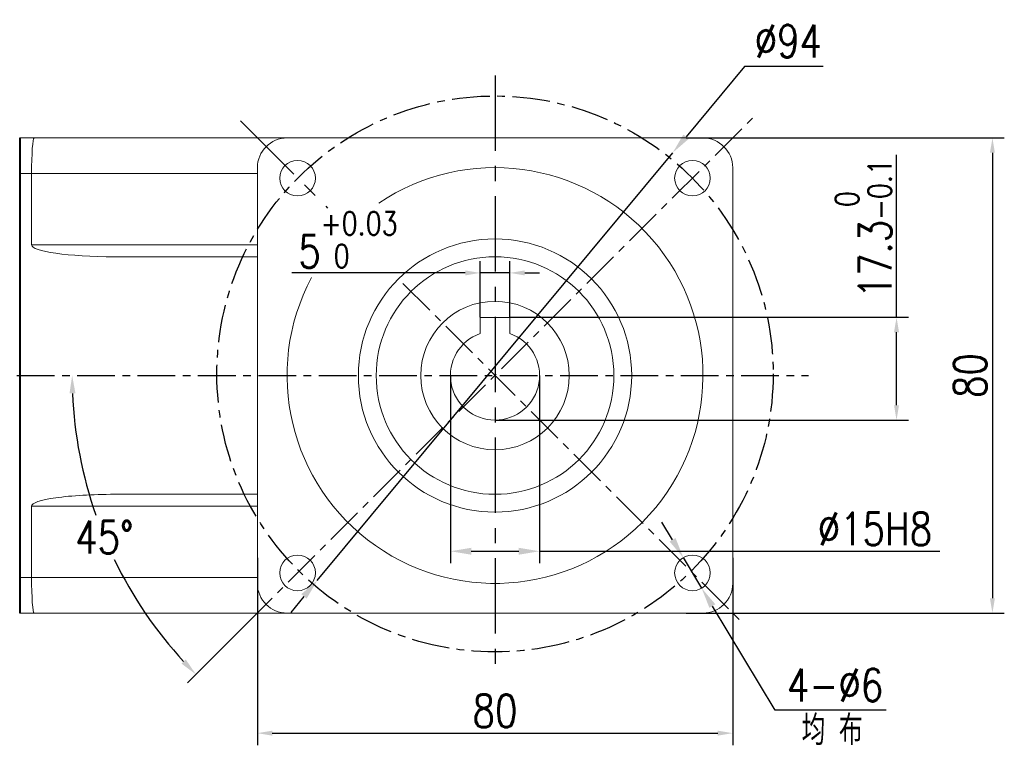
# Model space of a CAD drawing. Header units: inches. Extents: x -753 to 5070, y -3075 to 1581.
# Tile 87 of 178: x 2861 to 3027, y -1392 to -1269. Entities that reach past the tile are written whole.
import ezdxf

# ---------------------------------------------------------------- set-up
doc = ezdxf.new("R2010")
doc.units = ezdxf.units.IN
doc.header["$LTSCALE"] = 10
doc.header["$MEASUREMENT"] = 0
doc.linetypes.add('CENTER', pattern=[10.16, 6.35, -1.27, 1.27, -1.27])
for name, color, linetype in [('1轮廓实线层', 7, 'Continuous'), ('3中心线层', 1, 'CENTER'), ('6文字层', 3, 'Continuous'), ('7标注层', 4, 'Continuous')]:
    doc.layers.add(name, color=color, linetype=linetype)
doc.layers.add('图层2', color=4, linetype='Continuous', lineweight=40)
doc.styles.add('PC_TEXTSTYLE', font='isocp.shx', dxfattribs={"width": 0.8, "bigfont": 'HZFS.SHX'})
doc.styles.add('TH_GBDIM', font='romans.shx', dxfattribs={"width": 0.8, "bigfont": 'gbcbig.shx'})
doc.dimstyles.new('TH_GBDIM', dxfattribs={"dimtxt": 3.5, "dimasz": 2.5, "dimexe": 2, "dimexo": 0, "dimgap": 1, "dimtad": 1, "dimdec": 4, "dimdsep": 46, "dimtxsty": 'TH_GBDIM', "dimcen": 0.09, "dimclrd": 4, "dimclre": 4, "dimclrt": 3, "dimadec": 0, "dimazin": 0, "dimtfac": 1, "dimtdec": 4, "dimtmove": 0, "dimatfit": 3, "dimfxl": 1, "dimtzin": 0, "dimarcsym": 0})
doc.dimstyles.new('角度标注', dxfattribs={"dimtxt": 3.5, "dimasz": 3, "dimexe": 2, "dimexo": 0, "dimgap": 1, "dimtad": 1, "dimtih": 1, "dimtoh": 1, "dimdsep": 46, "dimtxsty": 'PC_TEXTSTYLE', "dimsah": 1, "dimcen": 0.09, "dimclrd": 4, "dimclrt": 3, "dimadec": 0, "dimazin": 0, "dimtfac": 0.7, "dimtmove": 0, "dimatfit": 0, "dimfxl": 1, "dimtzin": 0, "dimarcsym": 0})

# ---------------------------------------------------------------- blocks, each defined once
blk = doc.blocks.new('*D249')
at = {"layer": '7标注层', "color": 4, "lineweight": -2, "transparency": 16777216}
for p, q in [((2973.48, -1289.35), (3027, -1289.35)), ((3025, -1291.85), (3025, -1366.85)), ((2973.48, -1369.35), (3027, -1369.35))]:
    blk.add_line(p, q, dxfattribs=at)
at = {"layer": '7标注层', "color": 4, "transparency": 16777216}
for points in [[(3024.58, -1291.85), (3025.42, -1291.85), (3025, -1289.35)], [(3024.58, -1366.85), (3025.42, -1366.85), (3025, -1369.35)]]:
    blk.add_solid(points, dxfattribs=at)
at = {"layer": 'Defpoints', "color": 0, "transparency": 16777216}
for p in [(2973.48, -1289.35), (2973.48, -1369.35), (3025, -1369.35)]:
    blk.add_point(p, dxfattribs=at)
at = {"layer": '7标注层', "color": 3, "transparency": 16777216, "insert": (3021.25, -1329.35), "char_height": 5.5, "attachment_point": 5, "rotation": 90, "style": 'TH_GBDIM'}
blk.add_mtext('{80}{}{}', dxfattribs=at)
blk = doc.blocks.new('*D250')
at = {"layer": '7标注层', "color": 4, "lineweight": -2, "transparency": 16777216}
for p, q in [((2901.28, -1360.06), (2901.28, -1391.57)), ((2981.28, -1360.06), (2981.28, -1391.57)), ((2903.78, -1389.57), (2978.78, -1389.57))]:
    blk.add_line(p, q, dxfattribs=at)
at = {"layer": '7标注层', "color": 4, "transparency": 16777216}
for points in [[(2903.78, -1389.15), (2903.78, -1389.99), (2901.28, -1389.57)], [(2978.78, -1389.15), (2978.78, -1389.99), (2981.28, -1389.57)]]:
    blk.add_solid(points, dxfattribs=at)
at = {"layer": 'Defpoints', "color": 0, "transparency": 16777216}
for p in [(2901.28, -1360.06), (2981.28, -1360.06), (2981.28, -1389.57)]:
    blk.add_point(p, dxfattribs=at)
at = {"layer": '7标注层', "color": 3, "transparency": 16777216, "insert": (2941.28, -1385.82), "char_height": 5.5, "attachment_point": 5, "style": 'TH_GBDIM'}
blk.add_mtext('{80}{}{}', dxfattribs=at)
blk = doc.blocks.new('*D251')
at = {"layer": '7标注层', "color": 4, "lineweight": -2, "transparency": 16777216}
for p, q in [((2983.27, -1277.29), (2973.43, -1289.14)), ((2996.51, -1277.29), (2983.27, -1277.29)), ((2911.37, -1363.84), (2971.19, -1291.83)), ((2909.13, -1366.53), (2906.9, -1369.23))]:
    blk.add_line(p, q, dxfattribs=at)
at = {"layer": '7标注层', "color": 4, "transparency": 16777216}
for points in [[(2972.98, -1288.77), (2973.88, -1289.51), (2971.19, -1291.83)], [(2908.69, -1366.16), (2909.58, -1366.91), (2911.37, -1363.84)]]:
    blk.add_solid(points, dxfattribs=at)
at = {"layer": 'Defpoints', "color": 0, "transparency": 16777216}
for p in [(2971.19, -1291.83), (2911.37, -1363.84)]:
    blk.add_point(p, dxfattribs=at)
at = {"layer": '7标注层', "color": 3, "transparency": 16777216, "insert": (2990.64, -1273.04), "char_height": 5.5, "attachment_point": 5, "style": 'TH_GBDIM'}
blk.add_mtext('{∅94}{}{}', dxfattribs=at)
blk = doc.blocks.new('*D252')
at = {"layer": '7标注层', "color": 4, "lineweight": -2, "transparency": 16777216}
for p, q in [((2938.78, -1319.55), (2938.78, -1310.07)), ((2943.78, -1319.55), (2943.78, -1310.07)), ((2936.28, -1312.07), (2907.1, -1312.07)), ((2943.78, -1312.07), (2938.78, -1312.07)), ((2946.28, -1312.07), (2948.78, -1312.07))]:
    blk.add_line(p, q, dxfattribs=at)
at = {"layer": '7标注层', "color": 4, "transparency": 16777216}
for points in [[(2936.28, -1311.66), (2936.28, -1312.49), (2938.78, -1312.07)], [(2946.28, -1311.66), (2946.28, -1312.49), (2943.78, -1312.07)]]:
    blk.add_solid(points, dxfattribs=at)
at = {"layer": 'Defpoints', "color": 0, "transparency": 16777216}
for p in [(2943.78, -1312.07), (2938.78, -1319.55), (2943.78, -1319.55)]:
    blk.add_point(p, dxfattribs=at)
at = {"layer": '7标注层', "color": 3, "transparency": 16777216, "insert": (2916.54, -1306.49), "char_height": 5.5, "attachment_point": 5, "style": 'TH_GBDIM'}
blk.add_mtext('{5}{}{\\H0.7143x;\\S+0.03^  0;}', dxfattribs=at)
blk = doc.blocks.new('*D253')
at = {"layer": '7标注层', "color": 4, "lineweight": -2, "transparency": 16777216}
for p, q in [((3008.86, -1319.55), (3008.86, -1292.21)), ((2943.78, -1319.55), (3010.86, -1319.55)), ((3008.86, -1334.35), (3008.86, -1322.05)), ((2941.28, -1336.85), (3010.86, -1336.85))]:
    blk.add_line(p, q, dxfattribs=at)
at = {"layer": '7标注层', "color": 4, "transparency": 16777216}
for points in [[(3008.44, -1322.05), (3009.28, -1322.05), (3008.86, -1319.55)], [(3008.44, -1334.35), (3009.28, -1334.35), (3008.86, -1336.85)]]:
    blk.add_solid(points, dxfattribs=at)
at = {"layer": 'Defpoints', "color": 0, "transparency": 16777216}
for p in [(2943.78, -1319.55), (2941.28, -1336.85), (3008.86, -1336.85)]:
    blk.add_point(p, dxfattribs=at)
at = {"layer": '7标注层', "color": 3, "transparency": 16777216, "insert": (3003.28, -1304.63), "char_height": 5.5, "attachment_point": 5, "rotation": 90, "style": 'TH_GBDIM'}
blk.add_mtext('17.3{\\H0.7143x;\\S 0^ -0.1;}', dxfattribs=at)
blk = doc.blocks.new('*D254')
at = {"layer": '7标注层', "color": 0, "lineweight": -2, "ltscale": 0.2, "transparency": 16777216}
blk.add_line((2899.28, -1371.35), (2889.54, -1381.09), dxfattribs=at)
at = {"layer": '7标注层', "color": 4, "lineweight": -2, "ltscale": 0.2, "transparency": 16777216}
for start, end in [(182.4152, 199.2685), (205.8089, 222.5848)]:
    blk.add_arc((2941.28, -1329.35), 71.17, start, end, dxfattribs=at)
at = {"layer": '7标注层', "color": 4, "ltscale": 0.2, "transparency": 16777216}
for points in [[(2869.67, -1332.36), (2870.67, -1332.34), (2870.11, -1329.35)], [(2889.24, -1377.17), (2888.52, -1377.86), (2890.95, -1379.68)]]:
    blk.add_solid(points, dxfattribs=at)
at = {"layer": 'Defpoints', "color": 0, "ltscale": 0.2, "transparency": 16777216}
for p in [(2984.77, -1285.86), (2768.25, -1329.35), (2994.04, -1329.35), (2872.53, -1347.77), (2899.28, -1371.35)]:
    blk.add_point(p, dxfattribs=at)
at = {"layer": '7标注层', "color": 3, "ltscale": 0.2, "transparency": 16777216, "insert": (2875.53, -1356.59), "char_height": 5.5, "attachment_point": 5, "style": 'TH_GBDIM'}
blk.add_mtext('45°', dxfattribs=at)
blk = doc.blocks.new('*D324')
at = {"layer": '7标注层', "color": 4, "lineweight": -2, "transparency": 16777216}
for p, q in [((2971.17, -1357.02), (2969.36, -1354.02)), ((2972.97, -1360.01), (2976.06, -1365.16)), ((2988.42, -1385.71), (2977.86, -1368.16)), ((3007.1, -1385.71), (2988.42, -1385.71))]:
    blk.add_line(p, q, dxfattribs=at)
at = {"layer": '7标注层', "color": 4, "transparency": 16777216}
for points in [[(2971.67, -1356.71), (2970.67, -1357.32), (2972.97, -1360.01)], [(2978.36, -1367.86), (2977.36, -1368.46), (2976.06, -1365.16)]]:
    blk.add_solid(points, dxfattribs=at)
at = {"layer": 'Defpoints', "color": 0, "transparency": 16777216}
for p in [(2972.97, -1360.01), (2976.06, -1365.16)]:
    blk.add_point(p, dxfattribs=at)
at = {"layer": '7标注层', "color": 3, "transparency": 16777216, "insert": (2998.51, -1381.46), "char_height": 5.5, "attachment_point": 5, "style": 'TH_GBDIM'}
blk.add_mtext('{4-∅6}{}{}', dxfattribs=at)
blk = doc.blocks.new('*D325')
at = {"layer": '7标注层', "color": 4, "lineweight": -2, "transparency": 16777216}
for p, q in [((2933.78, -1329.35), (2933.78, -1360.94)), ((2948.78, -1329.35), (2948.78, -1360.94)), ((2937.28, -1358.94), (2945.28, -1358.94)), ((2948.78, -1358.94), (3016.17, -1358.94))]:
    blk.add_line(p, q, dxfattribs=at)
at = {"layer": '7标注层', "color": 4, "transparency": 16777216}
for points in [[(2937.28, -1358.36), (2937.28, -1359.52), (2933.78, -1358.94)], [(2945.28, -1358.36), (2945.28, -1359.52), (2948.78, -1358.94)]]:
    blk.add_solid(points, dxfattribs=at)
at = {"layer": 'Defpoints', "color": 0, "transparency": 16777216}
for p in [(2933.78, -1329.35), (2948.78, -1329.35), (2948.78, -1358.94)]:
    blk.add_point(p, dxfattribs=at)
at = {"layer": '7标注层', "color": 3, "transparency": 16777216, "insert": (3005.22, -1355.19), "char_height": 5.5, "attachment_point": 5, "style": 'TH_GBDIM'}
blk.add_mtext('\\A1;%%c15H8', dxfattribs=at)

msp = doc.modelspace()

# ---------------------------------------------------------------- linework, layer by layer
at = {"color": 7, "linetype": 'Continuous', "lineweight": 15}
for p, q in [((2938.782, -1322.281), (2938.782, -1319.552)), ((2938.782, -1319.552), (2943.782, -1319.552)), ((2943.782, -1319.552), (2943.782, -1321.228))]:
    msp.add_line(p, q, dxfattribs=at)
for radius in [23, 20, 12.5, 12.5]:
    msp.add_circle((2941.282, -1329.352), radius, dxfattribs=at)
for radius, start, end in [(35, 151.84956, 123.93059), (7.5, 109.47122, 70.52878)]:
    msp.add_arc((2941.282, -1329.352), radius, start, end, dxfattribs=at)
for points, knots in [([(2938.782, -1319.713), (2938.782, -1319.976), (2938.782, -1320.326), (2938.782, -1320.678), (2938.782, -1320.766), (2938.782, -1321.271), (2938.782, -1321.776), (2938.782, -1322.281)], [0, 0, 0, 0, 0.7491555, 1, 1, 1, 2.4345731, 2.4345731, 2.4345731, 2.4345731]), ([(2943.782, -1322.281), (2943.782, -1322.193), (2943.782, -1321.841), (2943.782, -1321.491), (2943.782, -1321.228)], [0, 0, 0, 0, 0.25084452, 1, 1, 1, 1])]:
    msp.add_open_spline(points, degree=3, knots=knots, dxfattribs=at)
at = {"layer": '1轮廓实线层', "color": 7, "linetype": 'Continuous', "lineweight": 15}
for p, q in [((2861.283, -1289.353), (2863.715, -1289.353)), ((2863.715, -1289.353), (2906.283, -1289.353)), ((2976.282, -1289.353), (2906.283, -1289.353)), ((2863.283, -1295.353), (2861.283, -1295.353)), ((2901.283, -1295.353), (2863.283, -1295.353)), ((2863.283, -1307.353), (2863.283, -1295.353)), ((2901.283, -1294.353), (2901.283, -1364.352)), ((2981.282, -1364.352), (2981.282, -1294.353)), ((2863.283, -1307.353), (2901.283, -1307.353)), ((2901.283, -1309.353), (2877.245, -1309.353)), ((2877.245, -1349.352), (2901.283, -1349.352)), ((2863.283, -1351.352), (2863.283, -1363.352)), ((2901.283, -1351.352), (2863.283, -1351.352)), ((2861.283, -1363.352), (2863.283, -1363.352)), ((2863.283, -1363.352), (2901.283, -1363.352)), ((2863.715, -1369.352), (2861.283, -1369.352)), ((2906.283, -1369.352), (2863.715, -1369.352)), ((2906.283, -1369.352), (2976.282, -1369.352))]:
    msp.add_line(p, q, dxfattribs=at)
for centre in [(2908.049, -1296.119), (2974.516, -1296.119), (2908.049, -1362.586), (2974.516, -1362.586)]:
    msp.add_circle(centre, 3, dxfattribs=at)
for centre, start, end in [((2906.283, -1294.353), 90, 180), ((2976.282, -1294.353), 0, 90), ((2906.283, -1364.352), 180, 270), ((2976.282, -1364.352), 270, 0)]:
    msp.add_arc(centre, 5, start, end, dxfattribs=at)
for centre, major_axis, ratio, start_param, end_param in [((2863.715, -1295.353), (0, -6), 0.0719933, 3.1415927, 4.712389), ((2877.245, -1307.353), (-13.962, 0), 0.1432442, 0, 1.5707963), ((2877.245, -1351.352), (13.962, 0), 0.1432442, 1.5707963, 3.1415927), ((2863.715, -1363.352), (0, -6), 0.0719933, 4.712389, 6.2831853)]:
    msp.add_ellipse(centre, major_axis=major_axis, ratio=ratio, start_param=start_param, end_param=end_param, dxfattribs=at)
at = {"layer": '3中心线层', "ltscale": 0.2}
for p, q in [((2941.282, -1278.83), (2941.282, -1378.675)), ((2898.419, -1286.489), (2913.077, -1301.147))]:
    msp.add_line(p, q, dxfattribs=at)
at = {"layer": '3中心线层', "ltscale": 0.1}
for p, q in [((2899.282, -1371.353), (2984.77, -1285.865)), ((2925.794, -1313.864), (2982.439, -1370.509)), ((2830.328, -1329.352), (2994.036, -1329.352))]:
    msp.add_line(p, q, dxfattribs=at)
msp.add_circle((2941.282, -1329.081), 46.808, dxfattribs=at)
at = {"layer": '图层2', "color": 0}
msp.add_line((2861.283, -1289.353), (2861.283, -1369.353), dxfattribs=at)

# ---------------------------------------------------------------- texts
at = {"layer": '6文字层', "insert": (2992.876, -1386.555), "char_height": 5, "width": 38.96783, "attachment_point": 1, "style": 'PC_TEXTSTYLE'}
msp.add_mtext('{\\C3;均 布}', dxfattribs=at)

# ---------------------------------------------------------------- dimensions: what is measured, and where the dimension line sits
at = {"layer": '7标注层'}
for p1, p2, text, picture, middle in [((2911.371, -1363.842), (2971.193, -1291.833), '{<>}{}{}', '*D251', (2990.639, -1277.293)), ((2972.971, -1360.015), (2976.062, -1365.157), '{4-<>}{}{}', '*D324', (2998.509, -1385.713))]:
    dim = msp.add_diameter_dim_2p(p1=p1, p2=p2, text=text, dimstyle='TH_GBDIM', override={"dimtxt": 5.5, "dimasz": 3.5, "dimgap": 1.5, "dimtoh": 1, "dimdec": 0}, dxfattribs=at)
    dim.commit()
    dim.dimension.update_dxf_attribs({"geometry": picture, "text_midpoint": middle, "dimtype": 163})
at = {"layer": '7标注层', "ltscale": 0.2}
dim = msp.add_angular_dim_2l(base=(2872.533, -1347.774), line1=((2768.252, -1329.352), (2994.036, -1329.352)), line2=((2899.282, -1371.353), (2984.77, -1285.865)), dimstyle='角度标注', override={"dimscale": 1, "dimtxt": 5.5, "dimasz": 3, "dimgap": 1, "dimtad": 1, "dimjust": 0, "dimdec": 0, "dimlfac": 1, "dimtxsty": 'TH_GBDIM', "dimse1": 0, "dimse2": 0, "dimsd1": 0, "dimsd2": 0, "dimadec": 0}, dxfattribs=at)
dim.commit()
dim.dimension.update_dxf_attribs({"geometry": '*D254', "text_midpoint": (2875.526, -1356.59)})
at = {"layer": '7标注层'}
for base, p1, p2, text, picture, middle in [((3024.998, -1369.352), (2973.476, -1289.353), (2973.476, -1369.352), '{<>}{}{}', '*D249', (3024.998, -1329.352)), ((3008.861, -1336.852), (2943.782, -1319.552), (2941.282, -1336.852), '<>{\\H0.7143x;\\S 0^ -0.1;}', '*D253', (3008.861, -1304.633))]:
    dim = msp.add_linear_dim(base=base, p1=p1, p2=p2, angle=90, text=text, dimstyle='TH_GBDIM', override={"dimtxt": 5.5, "dimdec": 1, "dimadec": 1}, dxfattribs=at)
    dim.commit()
    dim.dimension.update_dxf_attribs({"geometry": picture, "text_midpoint": middle, "dimtype": 160})
for base, p1, p2, text, override, picture, middle in [((2943.782, -1312.073), (2938.782, -1319.552), (2943.782, -1319.552), '{<>}{}{\\H0.7143x;\\S+0.03^  0;}', {"dimtxt": 5.5, "dimdec": 1, "dimadec": 1}, '*D252', (2916.539, -1312.073)), ((2948.782, -1358.94), (2933.782, -1329.352), (2948.782, -1329.352), '\\A1;%%c<>H8', {"dimtxt": 5.5, "dimasz": 3.5, "dimgap": 1, "dimtad": 1, "dimjust": 0, "dimdec": 1, "dimlfac": 1, "dimse1": 0, "dimse2": 0, "dimsd1": 0, "dimsd2": 0, "dimadec": 1}, '*D325', (3005.215, -1358.94))]:
    dim = msp.add_linear_dim(base=base, p1=p1, p2=p2, text=text, dimstyle='TH_GBDIM', override=override, dxfattribs=at)
    dim.commit()
    dim.dimension.update_dxf_attribs({"geometry": picture, "text_midpoint": middle, "dimtype": 160})
dim = msp.add_linear_dim(base=(2981.282, -1389.57), p1=(2901.283, -1360.064), p2=(2981.282, -1360.064), text='{<>}{}{}', dimstyle='TH_GBDIM', override={"dimtxt": 5.5, "dimdec": 1, "dimadec": 1}, dxfattribs=at)
dim.commit()
dim.dimension.update_dxf_attribs({"geometry": '*D250', "text_midpoint": (2941.282, -1385.82)})

doc.saveas('drawing.dxf')
